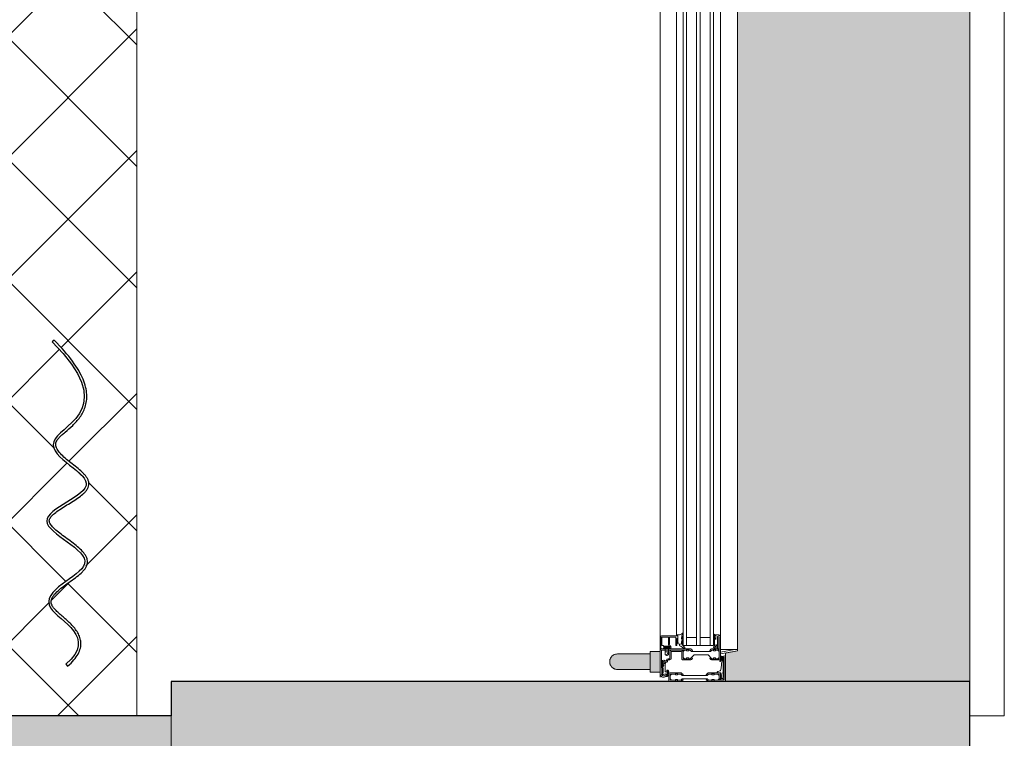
# Model space of a CAD drawing. Header units: centimetres. Extents: x 1278 to 4826, y -2037 to 1154.
# Tile 21 of 39: x 2664 to 2779, y 394 to 477. Entities that reach past the tile are written whole.
import ezdxf

# ---------------------------------------------------------------- set-up
doc = ezdxf.new("R2010")
doc.units = ezdxf.units.CM
for name, color, linetype, lineweight in [('A-widok-1', 11, 'Continuous', 9), ('Elementy szczegółów', 7, 'Continuous', 9), ('Krawędzie wspólne', 7, 'Continuous', 9), ('OGRODOWA - dwg temp_dwg-1', 20, 'Continuous', 35), ('Okna', 7, 'Continuous', 9), ('Okna-1', 9, 'Continuous', 9), ('Okna-2', 250, 'Continuous', 25), ('Wzór powierzchni-1', 253, 'Continuous', 9), ('Ściany', 7, 'Continuous', 9), ('Ściany-1', 254, 'Continuous', 9), ('Ściany-2', 250, 'Continuous', 25)]:
    doc.layers.add(name, color=color, linetype=linetype, lineweight=lineweight)

# ---------------------------------------------------------------- blocks, each defined once
blk = doc.blocks.new('JANSEN_AG_Jansen_Janisol_Arte_66_window_2022 - Type 1-822849-Aranżacja_wersja_01')
at = {"layer": 'Okna-1'}
for points in [[(52.86, 10.21), (52.86, 10.45), (50.54, 10.45), (50.54, 9.25), (52.86, 9.25)], [(52.6, 9.25), (50.8, 9.25), (50.83, 5.22), (51.06, 4.81), (51.47, 4.58), (51.93, 4.58), (52.34, 4.81), (52.57, 5.22), (52.6, 5.45)]]:
    blk.add_hatch(color=256, dxfattribs=at).paths.add_polyline_path(points)
at = {"layer": 'Elementy szczegółów'}
for p, q in [((50.44, 19.45), (-50.45, 19.45)), ((50.69, 18.05), (50.44, 19.45)), ((45, 17.45), (-45, 17.45)), ((48.85, 17.45), (44.5, 17.45)), ((48.7, 17.26), (48.7, 17.3)), ((51.35, 17.45), (48.85, 17.45)), ((54, 18.05), (50.69, 18.05)), ((51.09, 17.74), (51.07, 17.58)), ((51.14, 17.5), (51.36, 17.45)), ((53.85, 18.05), (51.15, 18.05)), ((52.94, 17.75), (51.15, 17.75)), ((51.15, 17.75), (53.55, 17.75)), ((51.49, 17.69), (51.23, 17.7)), ((52.75, 17.42), (52.86, 17.14)), ((53, 17.08), (52.98, 17.43)), ((53.54, 17.75), (53.06, 17.75)), ((53.08, 17.54), (53.29, 17.56)), ((53.55, 17.45), (53.15, 17.45)), ((54, 11.45), (54, 18.05)), ((54, 18.05), (54, 11.45)), ((54, 18.05), (54, 11.45)), ((45, 16.65), (-45, 16.65)), ((45, 16.25), (-45, 16.25)), ((49.8, 16.25), (44.5, 16.25)), ((48.59, 16.75), (48.66, 16.88)), ((48.7, 16.91), (49.06, 16.92)), ((48.85, 17.15), (50.15, 17.15)), ((48.9, 16.25), (48.9, 15.08)), ((49.7, 17.1), (48.93, 17.1)), ((49.18, 16.74), (49.21, 16.71)), ((49.24, 16.7), (49.28, 16.75)), ((50.13, 16.84), (49.77, 16.9)), ((49.91, 16.72), (49.91, 16.71)), ((50.01, 16.74), (49.99, 16.67)), ((50, 16.65), (50.16, 16.77)), ((50.2, 16.64), (50.2, 16.89)), ((51.5, 16.64), (51.5, 16.89)), ((52.93, 17.06), (52.97, 17.05)), ((53, 16.45), (53, 16.7)), ((54, 16.45), (54, 16.7)), ((45, 15.08), (-45, 15.08)), ((49.8, 15.08), (44.5, 15.08)), ((45, 14.68), (-45, 14.68)), ((49.8, 14.68), (44.5, 14.68)), ((48.9, 14.68), (48.9, 13.5)), ((50.2, 13.51), (50.2, 13.76)), ((51.5, 13.51), (51.5, 13.76)), ((45, 13.5), (-45, 13.5)), ((45, 13.1), (-45, 13.1)), ((49.8, 13.5), (44.5, 13.5)), ((48.5, 13.05), (48.44, 13.09)), ((49.05, 12.9), (48.7, 12.95)), ((49.65, 12.65), (49.65, 12.75)), ((49.85, 13.06), (49.75, 13.04)), ((49.84, 13.09), (49.86, 13.07)), ((49.93, 13.14), (49.85, 13.13)), ((49.92, 13.18), (49.94, 13.17)), ((50.02, 13.23), (49.94, 13.21)), ((50.01, 13.26), (50.03, 13.24)), ((50.36, 12.9), (50.36, 11.75)), ((50.5, 11.8), (50.5, 12.85)), ((51.3, 13.1), (50.56, 13.1)), ((50.6, 12.95), (51.35, 12.95)), ((45, 12.33), (-45, 12.33)), ((48.65, 12.33), (44.5, 12.33)), ((48.61, 12.33), (48.67, 12.33)), ((48.7, 12.36), (48.7, 12.47)), ((48.7, 10.58), (48.7, 12.42)), ((48.73, 12.5), (49.45, 12.5)), ((48.78, 12.5), (48.92, 12.5)), ((48.84, 12.19), (48.84, 11.58)), ((48.89, 11.53), (49.68, 11.53)), ((49, 12.42), (49, 12.4)), ((49.51, 12.5), (49.55, 12.5)), ((49.91, 10.92), (49.91, 11.48)), ((51.35, 11.7), (50.6, 11.7)), ((51.5, 11.35), (51.5, 11.55)), ((53, 12.21), (53, 12.46)), ((54, 12.21), (54, 12.46)), ((-53.5, 10.45), (53.5, 10.45)), ((50.07, 10.5), (48.78, 10.5)), ((48.84, 11.35), (48.84, 10.69)), ((49.68, 11.4), (48.89, 11.4)), ((48.89, 10.64), (49.76, 10.64)), ((49.81, 10.7), (49.81, 10.76)), ((49.88, 10.83), (50.06, 10.85)), ((50.2, 11.45), (50.2, 10.95)), ((50.2, 10.71), (50.2, 10.63)), ((50.35, 10.45), (53.15, 10.45)), ((51.64, 11.08), (51.54, 10.91)), ((51.59, 11.3), (51.55, 11.3)), ((51.55, 11.15), (51.59, 11.15)), ((51.67, 10.83), (51.77, 11)), ((51.71, 10.75), (51.9, 10.75)), ((53.15, 10.75), (51.71, 10.75)), ((51.89, 11.06), (51.81, 11.07)), ((51.96, 10.76), (52.13, 10.84)), ((52.82, 11), (51.99, 11)), ((52.19, 10.83), (52.25, 10.77)), ((52.88, 11.23), (52.88, 11.06)), ((53.19, 11.26), (52.91, 11.26)), ((53.2, 10.83), (53.14, 10.92)), ((53.14, 10.92), (53.19, 10.83)), ((53.17, 11.45), (53.15, 11.45)), ((53.15, 11.45), (53.85, 11.45)), ((53.45, 10.98), (53.4, 11.08)), ((53.5, 11.45), (54, 11.45))]:
    blk.add_line(p, q, dxfattribs=at)
at = {"layer": 'Elementy szczegółów', "flags": 128}
for points in [[(44.5, 17.45), (50.3, 17.45), (50.3, 19.45), (44.5, 19.45)], [(50.3, 19.12), (50.3, 17.45), (50.6, 17.45)], [(50.15, 17.29), (48.85, 17.29), (48.85, 17.3), (50.4, 17.3), (51.35, 17.3), (51.35, 16.89), (51.27, 16.89), (51.27, 16.64), (51.35, 16.64), (51.35, 16.46), (51.2, 16.31), (51.31, 16.2), (51.44, 16.34)], [(53.54, 17.89), (51.15, 17.89), (51.15, 17.9), (53.85, 17.9), (53.85, 16.7), (53.77, 16.7), (53.77, 16.45), (53.85, 16.45), (53.85, 16.05), (53.7, 15.9), (53.81, 15.79), (53.94, 15.93)], [(51.5, 16.48), (51.5, 16.64), (51.42, 16.64), (51.42, 16.89), (51.5, 16.89), (51.5, 17.3)], [(53, 17.3), (53, 16.7), (53.07, 16.7), (53.07, 16.45), (53, 16.45), (53, 16.07)], [(53.06, 15.93), (53.19, 15.79), (53.3, 15.9), (53.15, 16.05), (53.15, 16.45), (53.22, 16.45), (53.22, 16.7), (53.15, 16.7), (53.15, 17.3), (53.54, 17.3)], [(54, 16.07), (54, 16.45), (53.92, 16.45), (53.92, 16.7), (54, 16.7), (54, 17.9)], [(44.5, 13.1), (49.8, 13.1), (49.8, 16.65), (44.5, 16.65)], [(49.31, 16.76), (49.43, 16.76), (49.55, 16.75)], [(50.2, 17.1), (50.2, 16.89), (50.27, 16.89), (50.27, 16.64), (50.2, 16.64), (50.2, 16.48)], [(50.26, 16.34), (50.39, 16.2), (50.5, 16.31), (50.35, 16.46), (50.35, 16.64), (50.42, 16.64), (50.42, 16.89), (50.35, 16.89), (50.35, 17.09)], [(50.2, 13.92), (50.2, 13.76), (50.27, 13.76), (50.27, 13.51), (50.2, 13.51), (50.2, 10.6)], [(51.72, 10.61), (53.15, 10.61), (51.71, 10.6), (50.35, 10.6), (50.35, 13.51), (50.42, 13.51), (50.42, 13.76), (50.35, 13.76), (50.35, 13.94), (50.5, 14.09), (50.39, 14.2), (50.26, 14.06)], [(51.44, 14.06), (51.31, 14.2), (51.2, 14.09), (51.35, 13.94), (51.35, 13.76), (51.27, 13.76), (51.27, 13.51), (51.35, 13.51), (51.35, 13.15)], [(51.5, 13.1), (51.5, 13.51), (51.42, 13.51), (51.42, 13.76), (51.5, 13.76), (51.5, 13.92)], [(49.73, 13.02), (49.74, 12.98), (49.72, 12.97)], [(53, 12.83), (53, 12.46), (53.07, 12.46), (53.07, 12.21), (53, 12.21), (53, 11.6)], [(53.94, 12.97), (53.81, 13.11), (53.7, 13), (53.85, 12.85), (53.85, 12.46), (53.77, 12.46), (53.77, 12.21), (53.85, 12.21), (53.85, 11.6), (53.15, 11.6), (53.15, 12.21), (53.22, 12.21), (53.22, 12.46), (53.15, 12.46), (53.15, 12.85), (53.3, 13), (53.19, 13.11), (53.06, 12.97)], [(54, 11.6), (54, 12.21), (53.92, 12.21), (53.92, 12.46), (54, 12.46), (54, 12.83)], [(49.02, 12.38), (49.8, 12.38), (49.8, 12.24), (48.89, 12.24)], [(49.92, 10.9), (50.02, 10.85), (50.05, 10.85), (50.05, 11.55), (50.02, 11.55)], [(50.02, 10.85), (50.02, 11.55), (49.92, 11.5)], [(50.17, 10.92), (50.15, 10.92), (50.15, 11.48), (50.17, 11.48)], [(50.56, 11.55), (51.35, 11.55), (51.35, 11.35)], [(50.2, 11), (50.9, 11), (50.98, 11.16), (50.98, 11.24), (50.9, 11.4), (50.2, 11.4)], [(50.98, 11.16), (50.55, 11.4), (50.55, 11)], [(53.31, 10.9), (53.26, 11), (53.26, 11), (53.32, 10.9)]]:
    blk.add_lwpolyline(points, dxfattribs=at)
for points in [[(50.44, 19.45), (50.3, 19.45), (50.3, 19.12), (50.6, 17.45), (50.8, 17.45)], [(50.5, 16.31), (50.35, 16.46), (50.35, 16.64), (50.42, 16.64), (50.42, 16.89), (50.35, 16.89), (50.35, 17.15), (50.5, 17.3), (51.2, 17.3), (51.35, 17.15), (51.35, 16.89), (51.27, 16.89), (51.27, 16.64), (51.35, 16.64), (51.35, 16.46), (50.9, 16.01), (50.9, 14.39), (51.35, 13.94), (51.35, 13.76), (51.27, 13.76), (51.27, 13.51), (51.35, 13.51), (51.35, 13.25), (51.2, 13.1), (50.5, 13.1), (50.35, 13.25), (50.35, 13.51), (50.42, 13.51), (50.42, 13.76), (50.35, 13.76), (50.35, 13.94), (50.5, 14.09)], [(53.85, 12.21), (53.77, 12.21), (53.77, 12.46), (53.85, 12.46), (53.85, 12.85), (53.7, 13), (53.7, 15.9), (53.85, 16.05), (53.85, 16.45), (53.77, 16.45), (53.77, 16.7), (53.85, 16.7), (53.85, 17.15), (53.7, 17.3), (53.3, 17.3), (53.15, 17.15), (53.15, 16.7), (53.22, 16.7), (53.22, 16.45), (53.15, 16.45), (53.15, 16.05), (53.3, 15.9), (53.3, 13), (53.15, 12.85), (53.15, 12.46), (53.22, 12.46), (53.22, 12.21), (53.15, 12.21), (53.15, 11.75), (53.3, 11.6), (53.7, 11.6), (53.85, 11.75)], [(49, 17.15), (49, 17.1), (49.7, 17.1), (49.69, 17.15)]]:
    blk.add_lwpolyline(points, close=True, dxfattribs=at)
at = {"layer": 'Elementy szczegółów'}
for centre, radius, start, end in [((49.92, 17.04), 1.35, 170.2367, 181.8911), ((48.66, 17.26), 0.0714, 78.7701, 171.8887), ((48.67, 17.3), 0.0329, 4.4565, 81.5254), ((48.85, 17.3), 0.15, 90, 180), ((48.85, 17.3), 0.15, 180, 270), ((48.87, 17.25), 0.174, 176.0871, 235.3409), ((50.15, 17.09), 0.2, 0, 90), ((51.15, 17.9), 0.15, 90, 180), ((51.15, 17.9), 0.15, 180, 270), ((51.15, 17.58), 0.0819, 180, 262.9232), ((51.11, 17.73), 0.02, 71.1495, 171.7025), ((51.15, 17.91), 0.162, 258.5219, 269.992), ((51.23, 17.62), 0.073, 89.673, 240.327), ((51.48, 18.12), 0.63, 242.3634, 267.8777), ((51.29, 17.61), 0.0462, 103.3978, 234.8863), ((51.5, 17.96), 0.453, 239.4777, 264.6514), ((51.49, 16.63), 1.05, 89.756, 101.1882), ((51.47, 16.87), 0.772, 80.2804, 103.259), ((51.3, 17.61), 0.0134, 107.4026, 252.5974), ((51.48, 17.89), 0.346, 238.1064, 266.2066), ((51.35, 17.3), 0.15, 0, 90), ((51.26, 16.78), 0.679, 69.0644, 80.9356), ((51.44, 17.4), 0.144, 38.1351, 85.3606), ((51.45, 17.5), 0.0126, 284.6093, 84.1829), ((51.49, 17.68), 0.00917, 270, 91.967), ((51.72, 17.96), 0.586, 247.473, 262.527), ((51.66, 17.62), 0.166, 232.8283, 268.3308), ((54.97, 38.52), 21.16, 260.8303, 263.6893), ((51.65, 17.42), 0.0405, 259.4534, 92.9365), ((52.63, 17.36), 0.134, 26.6269, 84.1737), ((52.94, 17.72), 0.0325, 41.9393, 82.7039), ((53, 17.78), 0.0542, 221.9334, 318.0666), ((53.09, 17.43), 0.111, 96.7353, 177.7932), ((53.15, 17.3), 0.15, 90, 180), ((53.07, 17.72), 0.0303, 93.335, 139.9654), ((53.21, 17.47), 0.0212, 87.0187, 269.2449), ((53.15, 17.9), 0.451, 277.9536, 314.7631), ((53.18, 17.69), 0.203, 278.8029, 308.5811), ((53.29, 17.54), 0.0168, 328.3181, 91.6819), ((53.4, 17.47), 0.0247, 105.6982, 279.3178), ((53.27, 17.87), 0.396, 288.0126, 304.1241), ((53.35, 17.81), 0.365, 278.7263, 316.4481), ((53.48, 17.56), 0.021, 310.8827, 140.7625), ((53.54, 17.6), 0.295, 270, 90), ((53.53, 17.63), 0.118, 321.2747, 84.3555), ((53.55, 17.6), 0.15, 270, 90), ((53.85, 17.9), 0.15, 360, 90), ((48.53, 16.69), 0.0389, 97.11, 272.1967), ((48.44, 18.3), 1.58, 273.2359, 294.4433), ((48.54, 18.58), 1.93, 269.598, 288.2456), ((47.68, 16.99), 0.884, 346.0884, 0.7441), ((48.57, 16.77), 0.0291, 170.0831, 324.1434), ((48.71, 16.85), 0.0606, 94.6074, 148.8082), ((48.8, 17.14), 0.0475, 233.6898, 322.9743), ((48.87, 17.09), 0.0361, 45.4754, 135.9864), ((48.93, 17.15), 0.0512, 224.5613, 270.1912), ((49.07, 16.84), 0.0822, 63.3256, 94.6546), ((49.07, 16.91), 0.05, 292.5905, 337.4095), ((49.1, 16.9), 0.0138, 331.471, 67.6157), ((49.16, 16.72), 0.0298, 40.56, 114.4166), ((49.23, 16.72), 0.0205, 214.8174, 318.8688), ((49.3, 16.74), 0.0263, 86.4969, 143.1476), ((49.65, 19.86), 3.1, 268.2693, 274.6999), ((49.8, 15.24), 1.86, 81.3415, 93.2358), ((49.78, 16.95), 0.0526, 101.9352, 252.4783), ((50.13, 14.71), 2.32, 91.1696, 98.8696), ((49.9, 16.75), 0.0126, 20.5655, 91.2237), ((49.86, 16.74), 0.0579, 341.0889, 17.6805), ((49.92, 16.71), 0.0112, 159.3565, 296.5859), ((49.63, 17.15), 0.539, 303.2737, 311.8946), ((50, 16.66), 0.0112, 159.5978, 307.8824), ((50, 16.74), 0.012, 345.9892, 136.7165), ((50.08, 17.06), 0.0251, 270.1295, 81.8292), ((50.07, 16.68), 0.162, 56.7491, 69.7239), ((50.15, 17.1), 0.05, 1.2442, 89.9904), ((50.14, 16.8), 0.0278, 307.4225, 56.4399), ((50.4, 16.48), 0.2, 180, 225), ((51.3, 16.48), 0.2, 315, 0), ((52.96, 17.17), 0.11, 193.997, 252.8841), ((52.98, 17.07), 0.025, 256.9682, 13.0318), ((53.2, 16.07), 0.2, 180, 225), ((53.8, 16.07), 0.2, 315, 0), ((50.4, 13.92), 0.2, 135, 180), ((51.3, 13.92), 0.2, 360, 45), ((48.42, 13.06), 0.0394, 50.1433, 221.4371), ((47.88, 12.56), 0.702, 10.2455, 42.9607), ((48.81, 13.44), 0.498, 230.6142, 256.3966), ((46.1, 12.35), 2.49, 0.119, 7.7353), ((48.82, 13.06), 0.04, 88.8789, 261.1998), ((48.84, 12.33), 0.77, 63.5853, 91.0272), ((48.73, 12.17), 0.851, 66.7193, 84.3924), ((49.06, 12.93), 0.0319, 261.0746, 63.5444), ((49.22, 13.06), 0.0396, 93.481, 270), ((49.59, 13.58), 0.689, 234.0612, 269.09), ((49.21, 12.16), 0.938, 60.005, 89.865), ((49.25, 12.31), 0.708, 61.6392, 92.6248), ((49.49, 12.65), 0.161, 297.2736, 358.6432), ((49.57, 12.91), 0.0259, 270, 58.882), ((49.66, 12.75), 0.0116, 31.3348, 178.6652), ((49.82, 12.84), 0.163, 209.8331, 242.6234), ((49.71, 13.01), 0.0422, 236.8188, 284.1311), ((49.75, 13.02), 0.02, 96.2539, 194.2094), ((49.73, 12.99), 0.0102, 295.9102, 16.3487), ((49.78, 12.77), 0.0841, 242.9729, 333.1566), ((49.85, 13.11), 0.0227, 96.8692, 230.1666), ((30.5, 25.3), 23.08, 326.9997, 328.577), ((49.85, 13.07), 0.0107, 275.0343, 50.2558), ((49.94, 13.19), 0.0192, 99.381, 222.7086), ((49.93, 13.16), 0.0145, 275.8962, 43.2226), ((50.03, 13.27), 0.0188, 103.0673, 218.9841), ((50.16, 12.45), 0.849, 89.7202, 99.4716), ((50.02, 13.24), 0.0104, 274.9856, 40.1245), ((50.17, 13.28), 0.0276, 340.8664, 89.099), ((50.56, 12.9), 0.2, 90, 180), ((50.6, 12.85), 0.1, 90, 180), ((51.3, 13.15), 0.05, 270, 0), ((51.35, 13.1), 0.15, 270, 0), ((53.2, 12.83), 0.2, 135, 180), ((53.8, 12.83), 0.2, 360, 45), ((48.61, 12.35), 0.0216, 182.7538, 266.0759), ((48.67, 12.36), 0.0301, 270.8176, 359.2314), ((48.78, 12.42), 0.08, 90, 180), ((48.73, 12.47), 0.0306, 90.7215, 179.2784), ((48.89, 12.19), 0.05, 90, 180), ((48.89, 11.58), 0.05, 180, 270), ((48.92, 12.42), 0.08, 0, 90), ((49.02, 12.4), 0.02, 180, 270), ((49.48, 12.5), 0.03, 360, 176.1774), ((49.58, 12.48), 0.0265, 118.5472, 148.3871), ((49.69, 11.72), 0.319, 269.7872, 325.3755), ((49.69, 11.72), 0.189, 269.7872, 325.3755), ((50, 11.5), 0.194, 30.4268, 145.5298), ((49.93, 11.48), 0.02, 120, 180), ((50.01, 11.49), 0.0739, 29.7805, 141.1641), ((50.02, 11.52), 0.03, 90, 120), ((50.15, 11.59), 0.113, 202.3389, 267.677), ((50.12, 11.57), 0.0613, 217.983, 33.9465), ((50.17, 11.45), 0.03, 0, 90), ((50.56, 11.75), 0.2, 180, 270), ((50.6, 11.8), 0.1, 180, 270), ((51.35, 11.55), 0.15, 0, 90), ((53.01, 11.02), 0.445, 77.5518, 125.4757), ((53.15, 11.6), 0.15, 180, 270), ((53.85, 11.6), 0.15, 270, 360), ((48.78, 10.58), 0.08, 180, 270), ((48.89, 11.35), 0.05, 90, 180), ((48.89, 10.69), 0.05, 180, 270), ((49.75, 10.7), 0.0609, 280.2559, 1.4424), ((49.88, 10.76), 0.075, 95, 180), ((49.93, 10.92), 0.02, 180, 240), ((50.02, 10.88), 0.03, 240, 270), ((50.15, 10.81), 0.113, 92.323, 157.6611), ((50.06, 10.71), 0.143, 358.6814, 87.1266), ((50.07, 10.63), 0.125, 270, 0), ((50.17, 10.95), 0.03, 270, 0), ((50.35, 10.6), 0.15, 180, 270), ((51.25, 11.1), 0.36, 163.9938, 196.0062), ((51.55, 11.35), 0.2, 180, 270), ((51.55, 11.35), 0.05, 180, 270), ((51.72, 10.81), 0.2, 150, 270), ((51.59, 11.1), 0.2, 329.9964, 90), ((51.59, 11.1), 0.05, 330, 90), ((51.22, 11.21), 0.588, 319.068, 343.3531), ((51.71, 10.8), 0.0502, 150.1476, 275.4168), ((51.71, 10.8), 0.05, 150, 270), ((51.81, 11.03), 0.0344, 88.1221, 160.8341), ((51.72, 11.02), 0.183, 306.3665, 2.8729), ((51.85, 10.86), 0.025, 134.3174, 320.5338), ((51.64, 11.09), 0.343, 312.0809, 341.1357), ((51.88, 11.03), 0.0259, 0, 79.786), ((51.9, 10.9), 0.149, 271.0988, 295.169), ((51.99, 10.98), 0.029, 90, 163.8451), ((52.15, 10.8), 0.0461, 43.1599, 114.984), ((52.31, 10.83), 0.0818, 225.2219, 285.5744), ((52.73, 8.49), 2.3, 79.8922, 100.0942), ((52.81, 11.27), 0.131, 117.9386, 189.3922), ((52.73, 11.26), 0.05, 189.3922, 4.076), ((52.84, 11.27), 0.0597, 108.1402, 184.076), ((53, 10.73), 0.62, 63.7453, 106.8469), ((52.82, 11.06), 0.0601, 270, 358.8577), ((52.91, 11.23), 0.03, 90, 178.8577), ((53.15, 11.6), 0.147, 249.9709, 270.1852), ((53.27, 11), 0.15, 90, 210.8956), ((53.27, 11), 0.15, 30, 210.8956), ((53.15, 10.8), 0.0502, 250.355, 34.6858), ((53.15, 10.8), 0.35, 270, 30), ((53.15, 10.8), 0.19, 270, 30), ((53.15, 10.8), 0.2, 270, 30), ((53.15, 10.8), 0.05, 270, 30), ((53.15, 11.24), 0.21, 61.1946, 85.4299), ((53.19, 11.15), 0.113, 59.1717, 88.0981), ((52.92, 10.9), 0.62, 34.7111, 57.7646), ((53.27, 11.26), 0.0241, 225.1127, 64.0724), ((53.27, 11), 0.15, 67.5245, 90), ((53.36, 11.21), 0.0811, 248.525, 29.0199)]:
    blk.add_arc(centre, radius, start, end, dxfattribs=at)
at = {"layer": 'Okna'}
for p, q in [((50.5, 10.45), (50.5, 9.25)), ((52.9, 9.25), (52.9, 10.45)), ((50.5, 9.25), (50.54, 9.25)), ((50.5, 9.25), (52.9, 9.25)), ((50.8, 9.25), (50.8, 5.45)), ((52.6, 5.45), (52.6, 9.25)), ((52.86, 9.25), (52.9, 9.25))]:
    blk.add_line(p, q, dxfattribs=at)
blk.add_open_spline([(50.8, 5.45), (50.8, 5.37), (50.82, 5.25), (50.87, 5.1), (50.91, 5.02), (50.95, 4.95), (51, 4.89), (51.05, 4.83), (51.11, 4.77), (51.17, 4.72), (51.25, 4.67), (51.35, 4.62), (51.5, 4.57), (51.7, 4.54), (51.9, 4.57), (52.05, 4.62), (52.15, 4.67), (52.23, 4.72), (52.29, 4.77), (52.35, 4.83), (52.42, 4.9), (52.47, 4.98), (52.51, 5.05), (52.54, 5.12), (52.58, 5.25), (52.6, 5.37), (52.6, 5.45)], degree=3, knots=[0, 0, 0, 0, 0.083333, 0.125, 0.166667, 0.1875, 0.208333, 0.25, 0.270833, 0.291667, 0.333333, 0.375, 0.416667, 0.5, 0.583333, 0.625, 0.666667, 0.708333, 0.729167, 0.75, 0.791667, 0.833333, 0.854167, 0.875, 0.916667, 1, 1, 1, 1], dxfattribs=at)
blk = doc.blocks.new('PApapetttsy1 - PApapetttsy-824193-Aranżacja_wersja_01')
at = {"layer": 'Okna'}
blk.add_line((-512.22, 2678.08), (-396.22, 2678.08), dxfattribs=at)
blk = doc.blocks.new('Zasłona3 - Zasłona-857248-Aranżacja_wersja_01')
at = {"layer": 'Okna-2'}
for p, q in [((-745.24, 2667.83), (-745.01, 2668.02)), ((-782.96, 2666.45), (-782.74, 2666.24))]:
    blk.add_line(p, q, dxfattribs=at)
for points, knots in [([(-782.74, 2666.24), (-775.18, 2673.8), (-771.1, 2661.01), (-766.01, 2674.98), (-762.13, 2660.79), (-757, 2674.89), (-752.69, 2661.05), (-748.38, 2671.56), (-745.24, 2667.83)], [0, 0, 0, 0, 0.444915, 0.935639, 1.444382, 1.948916, 2.415344, 2.766197, 2.766197, 2.766197, 2.766197]), ([(-745.01, 2668.02), (-745.49, 2668.6), (-746.19, 2669.19), (-747.09, 2669.55), (-747.74, 2669.61), (-748.35, 2669.48), (-749.09, 2669.13), (-749.9, 2668.45), (-750.6, 2667.65), (-751.11, 2667.06), (-751.47, 2666.68), (-751.8, 2666.37), (-752.09, 2666.19), (-752.35, 2666.12), (-752.59, 2666.11), (-752.84, 2666.18), (-753.18, 2666.35), (-753.64, 2666.74), (-754.2, 2667.41), (-754.74, 2668.17), (-755.29, 2668.94), (-755.74, 2669.51), (-756.12, 2669.88), (-756.41, 2670.12), (-756.68, 2670.25), (-756.91, 2670.32), (-757.14, 2670.35), (-757.43, 2670.32), (-757.86, 2670.16), (-758.35, 2669.8), (-758.91, 2669.21), (-759.44, 2668.52), (-759.97, 2667.79), (-760.48, 2667.09), (-760.97, 2666.49), (-761.36, 2666.13), (-761.63, 2665.96), (-761.78, 2665.91), (-761.88, 2665.89), (-761.97, 2665.89), (-762.1, 2665.92), (-762.28, 2666.01), (-762.54, 2666.22), (-762.89, 2666.61), (-763.32, 2667.24), (-763.76, 2667.95), (-764.2, 2668.68), (-764.65, 2669.37), (-765.04, 2669.86), (-765.38, 2670.17), (-765.65, 2670.36), (-765.95, 2670.48), (-766.28, 2670.52), (-766.61, 2670.45), (-766.9, 2670.3), (-767.18, 2670.1), (-767.55, 2669.76), (-767.99, 2669.26), (-768.53, 2668.57), (-769.07, 2667.89), (-769.61, 2667.29), (-770.06, 2666.92), (-770.4, 2666.74), (-770.63, 2666.66), (-770.86, 2666.65), (-771.09, 2666.69), (-771.33, 2666.81), (-771.61, 2667.04), (-771.91, 2667.36), (-772.36, 2667.87), (-773, 2668.62), (-773.93, 2669.49), (-775.11, 2670.14), (-776.59, 2670.36), (-778.34, 2669.95), (-780.42, 2668.76), (-782.06, 2667.34), (-782.96, 2666.45)], [-2.766197, -2.766197, -2.766197, -2.766197, -2.714004, -2.687908, -2.661812, -2.635716, -2.60962, -2.557427, -2.505235, -2.479139, -2.453043, -2.426946, -2.40085, -2.374754, -2.348658, -2.322562, -2.296465, -2.244273, -2.192081, -2.139888, -2.087696, -2.035503, -2.009407, -1.983311, -1.957215, -1.944167, -1.931119, -1.905022, -1.878926, -1.826734, -1.774541, -1.722349, -1.670157, -1.617964, -1.565772, -1.513579, -1.487483, -1.461387, -1.448339, -1.435291, -1.409195, -1.383098, -1.357002, -1.30481, -1.252617, -1.200425, -1.148233, -1.09604, -1.043848, -1.017752, -0.991655, -0.965559, -0.939463, -0.913367, -0.887271, -0.861175, -0.835078, -0.782886, -0.730694, -0.678501, -0.626309, -0.574116, -0.54802, -0.521924, -0.495828, -0.469732, -0.443635, -0.417539, -0.391443, -0.365347, -0.313154, -0.260962, -0.20877, -0.156577, -0.104385, -0.052192, 0, 0, 0, 0])]:
    blk.add_open_spline(points, degree=3, knots=knots, dxfattribs=at)
blk = doc.blocks.new('OGRODOWA - dwg temp_dwg-805956-Aranżacja_wersja_01')
at = {"layer": 'A-widok-1', "flags": 128}
blk.add_lwpolyline([(-4579.87, 1244.37), (-4579.87, 1248.37), (-4463.87, 1248.37), (-4463.87, 1244.37)], dxfattribs=at)

msp = doc.modelspace()

# ---------------------------------------------------------------- hatches: boundary and pattern name
at = {"layer": 'Wzór powierzchni-1'}
h = msp.add_hatch(dxfattribs=at)
h.set_pattern_fill('FP_1', color=256, style=0, pattern_type=2)
h.set_pattern_definition([(45, (2203.381, -3095.65), (-7.071068, 7.071068), []), (135, (2203.381, -3095.65), (-7.071068, -7.071068), [])])
h.paths.add_polyline_path([(2678.08, 396.22), (2678.08, 512.22), (2682.08, 512.22), (2682.08, 607.22), (2662.08, 607.22), (2662.08, 634.22), (2682.08, 634.22), (2682.08, 660.22), (2678.08, 660.22), (2678.08, 776.22), (2682.08, 776.22), (2682.08, 786.31), (2346.08, 803.54), (2346.08, 781.92), (2347.48, 781.92), (2347.48, 775.92), (2346.48, 775.92), (2346.48, 774.32), (2346.08, 774.32), (2346.08, 692.32), (2346.48, 692.32), (2346.48, 690.72), (2347.48, 690.72), (2347.48, 684.72), (2346.08, 684.72), (2346.08, 396.22), (2664.39, 396.22)])
h.paths.add_polyline_path([(2390.22, 402.07), (2390.04, 402.15), (2390.08, 402.24)])
h.paths.add_polyline_path([(2355.02, 551.82), (2355.02, 551.96), (2355.19, 551.96)])
h.paths.add_polyline_path([(2484.74, 418.87), (2484.74, 418.73), (2484.7, 418.84)])
h.paths.add_polyline_path([(2392.3, 396.56), (2391.57, 397), (2391.57, 397.15), (2391.49, 397.29), (2391.43, 397.34), (2391.18, 398.24), (2390.9, 398.28), (2390.8, 399.18), (2390.96, 399.31), (2390.8, 400.21), (2390.87, 400.28), (2390.73, 400.5), (2390.89, 400.86), (2391.17, 401.16), (2391.26, 401.16), (2391.43, 401.32), (2391.52, 401.26), (2391.77, 401.38), (2392.1, 401.23), (2392.28, 401.08), (2392.01, 401.84), (2391.11, 401.68), (2390.99, 401.7), (2390.73, 401.62), (2390.46, 401.77), (2390, 402.45), (2389.97, 402.9), (2389.94, 403.09), (2389.74, 403.11), (2355.72, 545.02), (2356.04, 545.18), (2355.67, 545.44), (2355.57, 545.49), (2355.66, 546.04), (2355.57, 546.11), (2355.96, 546.76), (2356.15, 546.77), (2356.28, 546.8), (2356.35, 546.92), (2357.22, 547.16), (2357.05, 547.66), (2356.64, 547.4), (2356.14, 547.39), (2355.52, 547.54), (2355.37, 547.76), (2355.32, 548.01), (2355.26, 548.08), (2354.94, 548.95), (2354.75, 548.92), (2354.58, 549.89), (2354.79, 550.03), (2354.58, 550.92), (2354.67, 551.03), (2354.57, 551.31), (2354.72, 551.58), (2355.41, 552.04), (2355.84, 552.08), (2356.04, 552.1), (2356.06, 552.3), (2446.44, 573.95), (2446.6, 573.63), (2446.86, 574), (2447, 574.1), (2447.46, 574.01), (2447.54, 574.09), (2448.19, 573.69), (2448.19, 573.54), (2448.27, 573.4), (2448.34, 573.32), (2448.66, 572.47), (2448.84, 572.49), (2448.99, 571.52), (2448.8, 571.38), (2448.99, 570.49), (2448.89, 570.41), (2449.04, 570.24), (2448.87, 569.83), (2448.61, 569.61), (2448.5, 569.53), (2448.27, 569.34), (2448.24, 569.43), (2447.99, 569.31), (2447.66, 569.46), (2447.48, 569.61), (2447.7, 569.14), (2448.25, 569.16), (2449.01, 568.93), (2449.43, 568.62), (2449.71, 568.28), (2449.82, 568.14), (2450.08, 567.34), (2472.46, 473.78), (2472.24, 472.94), (2471.91, 472.47), (2471.51, 472.14), (2471, 471.91), (2471.27, 471.92), (2471.8, 471.89), (2472.29, 471.72), (2472.76, 471.39), (2473.05, 471.04), (2473.26, 470.62), (2473.41, 470.11), (2484.13, 425.16), (2483.91, 424.32), (2483.57, 423.84), (2483.17, 423.52), (2482.67, 423.29), (2482.61, 423.23), (2482.72, 423.03), (2483.12, 423.29), (2483.62, 423.3), (2484.24, 423.15), (2484.39, 422.94), (2484.44, 422.68), (2484.5, 422.61), (2484.82, 421.74), (2485.01, 421.77), (2485.18, 420.8), (2484.97, 420.67), (2485.18, 419.77), (2485.09, 419.66), (2485.19, 419.38), (2485.04, 419.11), (2484.35, 418.65), (2483.98, 418.59), (2483.72, 418.59), (2483.7, 418.39), (2393.32, 396.74), (2393.16, 397.06), (2392.9, 396.69), (2392.76, 396.59), (2392.3, 396.68), (2392.28, 396.59)])
h.paths.add_polyline_path([(2512.08, 396.57), (2506.46, 397.22), (2501.23, 399.03), (2496.61, 401.82), (2492.71, 405.48), (2489.84, 409.45), (2487.68, 414.32), (2486.57, 419.54), (2486.65, 425.29), (2487.81, 430.43), (2490.15, 435.44), (2493.31, 439.65), (2497.39, 443.19), (2501.93, 445.74), (2506.78, 447.31), (2512.08, 447.87), (2517.7, 447.22), (2522.92, 445.41), (2527.55, 442.62), (2531.23, 439.26), (2534.31, 434.99), (2536.48, 430.12), (2537.59, 424.9), (2537.5, 419.15), (2536.35, 414.01), (2534, 409), (2531.08, 405), (2526.77, 401.25), (2522.4, 398.75), (2517.28, 397.12), (2512.87, 396.65)])
h.paths.add_polyline_path([(2521.73, 400.54), (2522.75, 400.99), (2522.22, 400.74), (2521.75, 400.56)])
h.paths.add_polyline_path([(2393.14, 401.8), (2396.41, 402.69), (2395.67, 402.9), (2395.2, 403.23), (2394.91, 403.58), (2394.64, 404.14), (2394.57, 404.2), (2394.35, 404.12), (2394.63, 403.72), (2394.65, 403.2), (2394.5, 402.57), (2394.2, 402.44), (2394.02, 402.42), (2393.96, 402.3), (2393.08, 402.06), (2393.13, 401.83)])
h.paths.add_polyline_path([(2670.02, 402.01), (2669.83, 402.24), (2671, 403.58), (2671.26, 404.82), (2670.8, 405.96), (2669.93, 406.95), (2668.14, 408.72), (2667.91, 409.06), (2667.91, 409.86), (2668.4, 410.65), (2669.23, 411.41), (2671.94, 413.73), (2672.03, 414.27), (2671.59, 415.09), (2670.91, 415.75), (2669.75, 416.65), (2668.09, 417.98), (2667.65, 418.76), (2667.6, 418.97), (2667.89, 419.57), (2668.39, 420.06), (2669.64, 420.91), (2671.53, 422.16), (2672.12, 422.94), (2672.2, 423.1), (2671.98, 423.8), (2671.38, 424.48), (2670.31, 425.37), (2668.95, 426.59), (2668.68, 426.93), (2668.41, 427.46), (2668.39, 428.08), (2668.97, 428.92), (2671.14, 431.04), (2671.76, 432.16), (2671.96, 433.54), (2671.51, 435.32), (2670.24, 437.44), (2668.24, 439.74), (2668.45, 439.96), (2670.64, 437.44), (2671.85, 435.32), (2672.26, 433.53), (2672.02, 432.03), (2671.14, 430.62), (2669.88, 429.38), (2668.95, 428.48), (2668.68, 428.01), (2668.78, 427.37), (2669.23, 426.72), (2670.07, 425.93), (2672.04, 424.23), (2672.39, 423.71), (2672.49, 423.05), (2671.98, 422.21), (2671.23, 421.57), (2669.88, 420.71), (2668.39, 419.69), (2668.02, 419.28), (2667.94, 418.76), (2668.14, 418.4), (2668.69, 417.83), (2669.58, 417.13), (2671.59, 415.54), (2672.07, 414.95), (2672.32, 414.27), (2672.07, 413.42), (2671.54, 412.8), (2670.15, 411.72), (2668.69, 410.53), (2668.38, 410.19), (2668.14, 409.62), (2668.25, 409.06), (2668.82, 408.35), (2670.91, 406.27), (2671.17, 405.96), (2671.57, 404.77), (2671.26, 403.44), (2671, 403.14)])
h.paths.add_polyline_path([(2498.32, 402.93), (2498.08, 403.1), (2498.26, 402.96)])
h.paths.add_polyline_path([(2395.84, 403.2), (2395.72, 403.24), (2395.67, 403.23)])
h.paths.add_polyline_path([(2395.04, 404.31), (2395.41, 404.28), (2395.39, 404.4), (2395.07, 404.32)])
h.paths.add_polyline_path([(2497.84, 403.23), (2497.49, 403.55), (2497.18, 403.8), (2496.76, 404.1), (2497.66, 403.34)])
h.paths.add_polyline_path([(2494.39, 406.45), (2494.12, 406.76), (2493.66, 407.28), (2494.37, 406.47)])
h.paths.add_polyline_path([(2530.05, 406.74), (2530.94, 407.78), (2530.48, 407.25), (2530.16, 406.87)])
h.paths.add_polyline_path([(2533.08, 411.18), (2533.68, 412.33), (2533.38, 411.79), (2533.09, 411.22)])
h.paths.add_polyline_path([(2535.06, 416.29), (2535.33, 417.31), (2535.22, 417.25), (2535.2, 416.88), (2535.14, 416.6)])
h.paths.add_polyline_path([(2599.43, 419.82), (2598.52, 420.18), (2599.42, 419.82)])
h.paths.add_polyline_path([(2601.66, 419.59), (2599.95, 419.67), (2599.23, 419.91), (2597.01, 421.08), (2545.2, 454.17), (2545.12, 454.08), (2536.53, 459.65), (2535.29, 460.77), (2534.1, 462.64), (2533.51, 464.24), (2533.33, 466.32), (2533.69, 468.38), (2534.58, 470.27), (2568.93, 524.27), (2570.56, 526.08), (2571.98, 527.07), (2573.94, 527.79), (2576.02, 527.97), (2578.1, 527.6), (2580.71, 526.26), (2587.66, 521.73), (2588.67, 521.19), (2633.9, 492.3), (2635.14, 491.63), (2641.74, 487.3), (2642.5, 486.43), (2643.05, 485.52), (2643.34, 484.86), (2643.6, 483.47), (2643.43, 481.29), (2643.27, 480.69), (2642.35, 479.07), (2605.85, 421.84), (2604.88, 420.83), (2603.78, 420.15), (2602.83, 419.81), (2601.67, 419.59)])
h.paths.add_polyline_path([(2488.47, 420.47), (2488.45, 420.91), (2488.32, 422.37), (2488.37, 421.31), (2488.46, 420.57)])
h.paths.add_polyline_path([(2535.84, 421.88), (2535.85, 422.54), (2535.84, 422.07)])
h.paths.add_polyline_path([(2483.58, 424.32), (2483.75, 425.6), (2483.65, 425.49), (2483.57, 424.39)])
h.paths.add_polyline_path([(2483.33, 425.23), (2483.46, 425.53), (2483.31, 425.39)])
h.paths.add_polyline_path([(2488.73, 426.27), (2488.8, 426.42), (2488.9, 427.05), (2488.95, 427.42), (2489.04, 427.93), (2488.74, 426.42)])
h.paths.add_polyline_path([(2490.2, 431.32), (2490.28, 431.42), (2490.64, 432.37), (2490.23, 431.42)])
h.paths.add_polyline_path([(2492.77, 435.96), (2492.95, 436.2), (2492.83, 436.05)])
h.paths.add_polyline_path([(2531.05, 436.48), (2530.36, 437.39), (2530.59, 437.04), (2531.02, 436.53)])
h.paths.add_polyline_path([(2527.59, 440.15), (2526.49, 441.1), (2526.92, 440.7), (2527.34, 440.39), (2527.57, 440.17)])
h.paths.add_polyline_path([(2521.93, 443.8), (2521.9, 443.84), (2521.82, 443.84)])
h.paths.add_polyline_path([(2513.34, 445.87), (2513.34, 445.88), (2513.04, 445.91)])
h.paths.add_polyline_path([(2383.88, 448.94), (2383.83, 449.46), (2384.05, 450.29), (2384.38, 450.77), (2384.79, 451.11), (2385.29, 451.32), (2384.97, 451.31), (2384.45, 451.36), (2384.01, 451.52), (2383.53, 451.85), (2383.24, 452.2), (2383.02, 452.63), (2383.14, 452.05), (2383.87, 449.01)])
h.paths.add_polyline_path([(2384.17, 449.01), (2384.31, 449.13), (2384.2, 449.18), (2384.18, 449.02)])
h.paths.add_polyline_path([(2384.46, 449.08), (2384.65, 449.18), (2384.56, 449.26), (2384.49, 449.13)])
h.paths.add_polyline_path([(2384.17, 451.82), (2384.06, 451.86), (2384.01, 451.85)])
h.paths.add_polyline_path([(2383.37, 452.93), (2383.74, 452.9), (2383.73, 453.02), (2383.4, 452.94)])
h.paths.add_polyline_path([(2551.74, 467.37), (2551.18, 467.57), (2551.57, 467.43)])
h.paths.add_polyline_path([(2553.53, 466.51), (2552.42, 467.08), (2553.43, 466.56)])
h.paths.add_polyline_path([(2472.56, 470.22), (2472.77, 470.37), (2472.55, 470.34), (2472.56, 470.28)])
h.paths.add_polyline_path([(2472.92, 470.31), (2473.02, 470.38), (2472.8, 470.5), (2472.91, 470.33)])
h.paths.add_polyline_path([(2471.91, 472.94), (2472.08, 474.22), (2471.98, 474.11), (2471.9, 472.99)])
h.paths.add_polyline_path([(2471.66, 473.85), (2471.8, 474.15), (2471.64, 474.06)])
h.paths.add_polyline_path([(2510.14, 492.49), (2504.39, 492.59), (2498.79, 493.88), (2493.57, 496.31), (2488.98, 499.77), (2485.21, 504.11), (2482.42, 509.14), (2480.74, 514.64), (2480.24, 520.36), (2480.94, 526.07), (2482.82, 531.51), (2485.86, 536.53), (2489.7, 540.64), (2494.41, 543.94), (2499.7, 546.18), (2505.34, 547.28), (2511.09, 547.18), (2516.69, 545.89), (2521.9, 543.46), (2526.49, 540), (2530.27, 535.66), (2533.05, 530.63), (2534.75, 524.96), (2535.23, 519.4), (2534.53, 513.7), (2532.66, 508.26), (2529.7, 503.33), (2525.78, 499.13), (2521.07, 495.83), (2515.62, 493.55), (2510.65, 492.59)])
h.paths.add_polyline_path([(2579.03, 509.71), (2578.35, 510.47), (2578.71, 509.98)])
h.paths.add_polyline_path([(2587.02, 522.1), (2586.03, 522.44), (2586.46, 522.32), (2586.95, 522.13)])
h.paths.add_polyline_path([(2360.06, 546.06), (2360.54, 546.26), (2360.51, 546.83), (2360.72, 547.55), (2361.04, 548.01), (2361.46, 548.35), (2361.92, 548.55), (2361.16, 548.38), (2358.16, 547.55), (2358.29, 547.39), (2359.19, 547.55), (2359.26, 547.47), (2359.57, 547.6), (2359.84, 547.46), (2360.05, 547.2), (2360.2, 547.05), (2360.33, 546.86), (2360.24, 546.83), (2360.36, 546.57), (2360.26, 546.3), (2360.1, 546.11)])
h.paths.add_polyline_path([(2360.84, 546.25), (2360.97, 546.37), (2360.87, 546.48), (2360.84, 546.26)])
h.paths.add_polyline_path([(2361.12, 546.32), (2361.31, 546.48), (2361.22, 546.48), (2361.15, 546.37)])
h.paths.add_polyline_path([(2670.02, 565.81), (2669.83, 566.04), (2671, 567.38), (2671.26, 568.62), (2670.8, 569.76), (2669.83, 570.84), (2668.14, 572.53), (2667.91, 572.86), (2667.91, 573.66), (2668.4, 574.45), (2669.23, 575.21), (2671.94, 577.53), (2672, 578.15), (2671.59, 578.89), (2670.95, 579.52), (2669.75, 580.45), (2668.09, 581.78), (2667.72, 582.28), (2667.6, 582.77), (2667.89, 583.37), (2668.65, 584.06), (2669.64, 584.71), (2671.59, 586.02), (2672.12, 586.74), (2672.2, 586.9), (2671.98, 587.6), (2671.38, 588.28), (2670.24, 589.22), (2668.95, 590.39), (2668.65, 590.78), (2668.41, 591.34), (2668.45, 591.97), (2668.97, 592.72), (2671.14, 594.84), (2671.76, 595.96), (2671.96, 597.34), (2671.51, 599.12), (2670.24, 601.24), (2668.24, 603.54), (2668.45, 603.76), (2670.64, 601.24), (2671.85, 599.12), (2672.26, 597.33), (2671.96, 595.73), (2671.14, 594.42), (2669.88, 593.18), (2668.97, 592.32), (2668.68, 591.81), (2668.78, 591.17), (2669.23, 590.52), (2670.07, 589.73), (2672, 588.09), (2672.39, 587.51), (2672.49, 586.85), (2671.98, 586.01), (2671.23, 585.37), (2669.88, 584.51), (2668.39, 583.49), (2667.98, 582.97), (2667.89, 582.75), (2668.09, 582.26), (2668.65, 581.66), (2669.83, 580.75), (2671.59, 579.34), (2672.07, 578.75), (2672.32, 578.06), (2672.21, 577.4), (2671.54, 576.6), (2670.02, 575.43), (2668.69, 574.33), (2668.38, 573.99), (2668.14, 573.42), (2668.25, 572.86), (2668.82, 572.15), (2670.91, 570.07), (2671.26, 569.48), (2671.57, 568.57), (2671.26, 567.24), (2671, 566.94)])
h.paths.add_polyline_path([(2348.44, 567.3), (2348.44, 567.46), (2348.28, 567.56), (2348.28, 670.34), (2348.44, 670.4), (2348.44, 670.5), (2403.12, 670.5), (2403.12, 670.34), (2403.28, 670.34), (2403.28, 567.46), (2403.12, 567.46), (2403.02, 567.3), (2351.96, 567.3)])
h.paths.add_polyline_path([(2449.23, 567.46), (2449.43, 567.61), (2449.21, 567.58), (2449.22, 567.51)])
h.paths.add_polyline_path([(2449.58, 567.55), (2449.68, 567.62), (2449.47, 567.74), (2449.57, 567.58)])
h.paths.add_polyline_path([(2670.02, 639.01), (2669.83, 639.24), (2671, 640.58), (2671.26, 641.82), (2670.8, 642.96), (2669.83, 644.04), (2668.14, 645.72), (2667.91, 646.06), (2667.91, 646.86), (2668.4, 647.65), (2669.23, 648.41), (2671.94, 650.73), (2672.03, 651.27), (2671.59, 652.09), (2670.92, 652.75), (2669.75, 653.65), (2668.09, 654.98), (2667.72, 655.48), (2667.6, 655.97), (2667.91, 656.59), (2668.69, 657.29), (2669.81, 658.01), (2671.53, 659.16), (2672.12, 659.94), (2672.18, 660.22), (2672, 660.77), (2671.43, 661.43), (2670.29, 662.38), (2668.96, 663.59), (2668.53, 664.22), (2668.41, 664.46), (2668.39, 665.08), (2668.97, 665.92), (2671.14, 668.04), (2671.76, 669.16), (2671.96, 670.54), (2671.51, 672.32), (2670.24, 674.44), (2668.24, 676.74), (2668.45, 676.96), (2670.64, 674.44), (2671.85, 672.32), (2672.26, 670.53), (2671.96, 668.93), (2671.14, 667.62), (2669.88, 666.38), (2668.97, 665.52), (2668.68, 665.01), (2668.75, 664.44), (2669.23, 663.72), (2670.07, 662.93), (2672, 661.29), (2672.39, 660.71), (2672.49, 660.05), (2671.98, 659.21), (2671.53, 658.8), (2669.89, 657.72), (2668.39, 656.69), (2667.98, 656.17), (2667.91, 655.9), (2668.14, 655.4), (2668.69, 654.83), (2669.58, 654.13), (2671.59, 652.54), (2672.07, 651.95), (2672.32, 651.27), (2672.07, 650.42), (2671.54, 649.8), (2670.15, 648.72), (2668.69, 647.53), (2668.38, 647.19), (2668.14, 646.62), (2668.25, 646.06), (2668.82, 645.35), (2670.91, 643.27), (2671.26, 642.68), (2671.57, 641.77), (2671.26, 640.44), (2671, 640.14)])
h.paths.add_polyline_path([(2602.51, 761.92), (2602.51, 761.49), (2602.52, 761.77)])
h.paths.add_polyline_path([(2616.84, 699.35), (2616.65, 699.69), (2616.81, 699.4)])
h.paths.add_polyline_path([(2587.92, 704.09), (2588, 704.09), (2587.93, 704.1)])
h.paths.add_polyline_path([(2545.37, 666.68), (2504.02, 666.68), (2504.02, 786.68), (2584.02, 786.68), (2584.02, 751.08), (2600.37, 751.08), (2600.33, 751.39), (2589.48, 751.47), (2589.48, 751.54), (2588.63, 751.61), (2588.1, 752.18), (2587.92, 752.57), (2587.89, 752.87), (2587.86, 752.87), (2587.73, 754.7), (2588.52, 757.58), (2588.55, 757.61), (2588.62, 758), (2588.92, 758.24), (2589.16, 758.32), (2589.22, 758.47), (2589.58, 758.57), (2590.02, 758.6), (2590.02, 758.66), (2600.63, 758.32), (2600.68, 761.49), (2600.04, 761.31), (2598.38, 767.57), (2602.12, 768.63), (2603.83, 762.38), (2602.51, 761.92), (2602.62, 758.24), (2609.18, 757.9), (2609.19, 757.87), (2610, 757.78), (2610.38, 757.43), (2610.67, 756.98), (2610.7, 756.58), (2610.81, 756.56), (2611.37, 752.76), (2610.95, 752), (2610.61, 751.66), (2610.33, 751.58), (2609.89, 751.54), (2609.69, 751.49), (2609.69, 751.45), (2608.43, 751.41), (2608.43, 751.08), (2616.45, 751.02), (2617.98, 750.76), (2619.1, 750.27), (2619.66, 750.06), (2623.27, 750.08), (2623.51, 750.08), (2625.18, 749.98), (2626.07, 749.35), (2626.29, 749.07), (2627.07, 748.16), (2628.08, 746.65), (2628.23, 747.05), (2628.91, 747.68), (2630.33, 748.04), (2631.85, 747.2), (2634.42, 744.86), (2635.25, 744.02), (2635.72, 744.17), (2635.67, 744.01), (2635.57, 743.77), (2636.78, 744.57), (2639.1, 741.39), (2637.61, 740.17), (2637.69, 740.11), (2638.75, 740.93), (2638.9, 740.95), (2637.35, 739.61), (2636.62, 738.93), (2636.86, 737.23), (2637.37, 728.03), (2636.86, 719.03), (2636.82, 718.72), (2636.72, 717.91), (2636.66, 717.66), (2636.59, 718.21), (2636.59, 717.54), (2636.53, 716.9), (2636.67, 717.33), (2636.47, 715.99), (2635.92, 714.23), (2635.23, 712.94), (2632.71, 710.38), (2632.47, 710.11), (2631.36, 709.31), (2631.17, 709.26), (2630.83, 709.02), (2630.35, 708.99), (2629.97, 708.98), (2629.69, 709), (2629.07, 709.3), (2628.33, 710.05), (2628.18, 710.43), (2628.09, 710.38), (2627.2, 708.7), (2626.72, 708.08), (2626.22, 707.5), (2625.87, 707.29), (2625.78, 707.28), (2625.39, 706.98), (2625.16, 706.9), (2619.4, 706.88), (2618.36, 706.34), (2617.12, 706.02), (2615.38, 705.8), (2618.22, 700.66), (2618.67, 701.13), (2623.33, 696.63), (2620.52, 693.78), (2615.91, 698.27), (2616.84, 699.35), (2612.79, 705.88), (2608.43, 705.88), (2608.43, 705.55), (2610.29, 705.47), (2610.95, 704.95), (2611.27, 704.51), (2611.31, 704.22), (2611.29, 703.81), (2611.27, 703.58), (2611.34, 703.46), (2610.7, 700.39), (2610.67, 700.39), (2610.48, 699.6), (2609.96, 699.22), (2609.45, 699.09), (2609.18, 699.07), (2609.18, 698.97), (2590.01, 698.43), (2590.01, 698.46), (2589.48, 698.4), (2589.25, 698.52), (2589.1, 698.72), (2588.87, 698.74), (2588.64, 699.07), (2588.45, 699.4), (2587.88, 701.11), (2587.93, 704.1), (2588.12, 704.92), (2588.76, 705.36), (2589.21, 705.46), (2589.48, 705.46), (2589.48, 705.51), (2592.48, 705.56), (2604.73, 705.58), (2604.64, 705.88), (2584.02, 705.88), (2584.02, 666.68), (2560.25, 666.68)])
h.paths.add_polyline_path([(2620.08, 693.87), (2618.64, 695.04), (2617.23, 696.39), (2616.71, 697.12), (2617.13, 696.87), (2617.15, 696.96), (2617.29, 696.85), (2619.22, 694.76), (2620.03, 694.05)])
h.paths.add_polyline_path([(2619.56, 700.6), (2619.19, 700.83), (2619.13, 701.01), (2619.65, 700.54)])
h.paths.add_polyline_path([(2623.19, 697.09), (2622.57, 697.55), (2620.71, 699.22), (2620.64, 699.44), (2620.39, 699.8), (2620.14, 700.18), (2621.03, 699.43), (2622.04, 698.43), (2622.34, 698.16), (2623.17, 697.12)])
h.paths.add_polyline_path([(2616.77, 697.31), (2616.43, 697.55), (2616.55, 697.54), (2616.71, 697.37)])
h.paths.add_polyline_path([(2590.01, 698.47), (2590.01, 698.5), (2590.01, 698.47)])
h.paths.add_polyline_path([(2616.86, 699.34), (2616.84, 699.41), (2616.85, 699.35)])
h.paths.add_polyline_path([(2618.14, 700.58), (2618.15, 700.59), (2618.08, 700.69)])
h.paths.add_polyline_path([(2618.15, 700.59), (2618.15, 700.59), (2618.08, 700.72)])
h.paths.add_polyline_path([(2587.88, 701.11), (2587.74, 701.68), (2587.84, 702.5), (2587.86, 701.66)])
h.paths.add_polyline_path([(2588.35, 704.79), (2588.46, 705.11), (2588.39, 704.99)])
h.paths.add_polyline_path([(2630.55, 709.32), (2630.23, 709.43), (2630.35, 709.38)])
h.paths.add_polyline_path([(2670.02, 745.01), (2669.83, 745.24), (2671, 746.58), (2671.26, 747.82), (2670.8, 748.96), (2669.83, 750.04), (2668.14, 751.72), (2667.91, 752.06), (2667.91, 752.86), (2668.4, 753.65), (2669.23, 754.41), (2671.94, 756.73), (2672.03, 757.27), (2671.59, 758.09), (2670.92, 758.75), (2669.75, 759.65), (2668.09, 760.98), (2667.72, 761.48), (2667.6, 761.97), (2667.91, 762.59), (2668.69, 763.29), (2669.67, 763.92), (2671.53, 765.16), (2672.12, 765.94), (2672.2, 766.1), (2671.98, 766.8), (2671.43, 767.43), (2670.31, 768.37), (2668.96, 769.59), (2668.68, 769.93), (2668.41, 770.46), (2668.39, 771.08), (2668.97, 771.92), (2671.14, 774.04), (2671.76, 775.16), (2671.96, 776.54), (2671.51, 778.32), (2670.24, 780.44), (2668.24, 782.74), (2668.45, 782.96), (2670.64, 780.44), (2671.85, 778.32), (2672.26, 776.53), (2671.96, 774.93), (2671.14, 773.62), (2669.71, 772.22), (2668.96, 771.49), (2668.68, 771.01), (2668.75, 770.44), (2669.23, 769.72), (2670.07, 768.93), (2672, 767.29), (2672.39, 766.71), (2672.49, 766.05), (2671.98, 765.21), (2671.23, 764.57), (2670.04, 763.81), (2668.39, 762.69), (2667.98, 762.17), (2667.91, 761.9), (2668.14, 761.4), (2668.69, 760.83), (2669.58, 760.13), (2671.59, 758.54), (2672.07, 757.95), (2672.32, 757.27), (2672.07, 756.42), (2671.54, 755.8), (2670.15, 754.72), (2668.69, 753.53), (2668.38, 753.19), (2668.14, 752.62), (2668.25, 752.06), (2668.82, 751.35), (2670.91, 749.27), (2671.26, 748.68), (2671.57, 747.77), (2671.26, 746.44), (2671, 746.14)])
h.paths.add_polyline_path([(2629.67, 747.3), (2630.19, 747.59), (2629.81, 747.41)])
h.paths.add_polyline_path([(2602.72, 751.08), (2604.73, 751.08), (2604.64, 751.39), (2602.69, 751.39), (2602.69, 751.08)])
h.paths.add_polyline_path([(2589.48, 751.54), (2589.48, 751.61), (2589.42, 751.58)])
h.paths.add_polyline_path([(2587.73, 754.7), (2587.74, 755.29), (2587.9, 755.43), (2587.86, 755.26)])
h.paths.add_polyline_path([(2599.69, 761.64), (2599.69, 761.91), (2599.72, 761.72)])
h.paths.add_polyline_path([(2599.53, 762.22), (2598.84, 764), (2598.48, 765.34), (2598.37, 765.64), (2598.32, 766.5), (2598.5, 766.26), (2599.26, 763.9), (2599.2, 763.72), (2599.21, 763.35), (2599.47, 762.44)])
h.paths.add_polyline_path([(2604.01, 762.87), (2603.61, 764.1), (2603.45, 764.13), (2603.4, 764.26), (2602.75, 767.12), (2602.42, 768.11), (2602.47, 768.29), (2603.19, 766.36), (2603.65, 764.73), (2603.97, 763.11)])
at = {"layer": 'Ściany-1'}
h = msp.add_hatch(color=256, dxfattribs=at)
h.paths.add_polyline_path([(2775.08, -109.52), (2775.08, 136.22), (2682.08, 136.22), (2682.08, -109.52)])
h.paths.add_polyline_path([(2775.08, 244.22), (2775.08, 400.22), (2682.08, 400.22), (2682.08, 244.22), (2746.63, 244.22)])
h.paths.add_polyline_path([(2775.08, 508.22), (2775.08, 664.22), (2682.08, 664.22), (2682.08, 508.22), (2746.63, 508.22)])
h.paths.add_polyline_path([(2775.08, 772.22), (2775.08, 878.38), (2682.08, 883.15), (2682.08, 772.22), (2746.63, 772.22)])
for points in [[(2775.08, 400.22), (2775.08, 508.22), (2746.63, 508.22), (2746.63, 504.91), (2748.03, 504.66), (2748.03, 403.77), (2746.63, 403.53), (2746.63, 400.22), (2753.66, 400.22)], [(2682.08, 383.72), (2682.08, 396.22), (2346.08, 396.22), (2346.08, 383.72), (2664.39, 383.72)]]:
    msp.add_hatch(color=256, dxfattribs=at).paths.add_polyline_path(points)

# ---------------------------------------------------------------- linework, layer by layer
at = {"layer": 'Krawędzie wspólne'}
msp.add_line((2682.08, 383.72), (2682.08, 396.22), dxfattribs=at)
at = {"layer": 'Ściany'}
msp.add_line((2775.08, 508.22), (2775.08, 400.22), dxfattribs=at)
at = {"layer": 'Ściany-2'}
for p, q in [((2740.03, 400.22), (2682.08, 400.22)), ((2682.08, 400.22), (2682.08, 396.22)), ((2775.08, 400.22), (2746.63, 400.22)), ((2775.08, 244.22), (2775.08, 400.22)), ((2682.08, 396.22), (2346.08, 396.22))]:
    msp.add_line(p, q, dxfattribs=at)

# ---------------------------------------------------------------- block references
at = {"layer": 'Elementy szczegółów', "rotation": 269.9999999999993}
msp.add_blockref('JANSEN_AG_Jansen_Janisol_Arte_66_window_2022 - Type 1-822849-Aranżacja_wersja_01', (2728.58, 454.22), dxfattribs=at)
at = {"layer": 'OGRODOWA - dwg temp_dwg-1', "rotation": 270.0000000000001}
msp.add_blockref('OGRODOWA - dwg temp_dwg-805956-Aranżacja_wersja_01', (1530.7, -4067.65), dxfattribs=at)
at = {"layer": 'Okna', "rotation": 269.9999999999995}
for name, p in [('PApapetttsy1 - PApapetttsy-824193-Aranżacja_wersja_01', (0, 0)), ('Zasłona3 - Zasłona-857248-Aranżacja_wersja_01', (2, -343))]:
    msp.add_blockref(name, p, dxfattribs=at)

doc.saveas('drawing.dxf')
